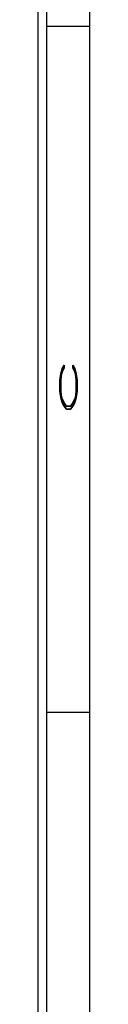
# Model space of a CAD drawing. Header units: inches. Extents: x -14.1 to 21.9, y -36.2 to -13.1.
# Tile 54 of 74: x 20.9 to 21.2, y -30.3 to -24.6. Entities that reach past the tile are written whole.
import ezdxf

# ---------------------------------------------------------------- set-up
doc = ezdxf.new("R2010")
doc.units = ezdxf.units.IN
doc.header["$LTSCALE"] = 0.5
doc.header["$MEASUREMENT"] = 0
doc.layers.add('SID-M-D', color=42, linetype='Continuous')
doc.layers.add('SID-M-S', color=105, linetype='Continuous')
doc.styles.add('R', font='ROMAND.SHX')

# ---------------------------------------------------------------- blocks, each defined once
blk = doc.blocks.new('*U27')
at = {"layer": 'SID-M-S'}
for p, q in [((0.2499999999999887, 6.661338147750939e-16), (0.2499999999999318, 21.99999999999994)), ((0.3, 6.661338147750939e-16), (0.299999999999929, 21.99999999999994)), ((0.55, 6.661338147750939e-16), (0.549999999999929, 21.99999999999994)), ((0.2999999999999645, 10.99999999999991), (0.5499999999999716, 10.99999999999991)), ((0.2999999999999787, 6.999999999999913), (0.5499999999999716, 6.999999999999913))]:
    blk.add_line(p, q, dxfattribs=at)
at = {"layer": 'SID-M-D', "style": 'R', "width": 4}
blk.add_text('C', height=0.09999999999, rotation=90, dxfattribs=at).set_placement((0.4762159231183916, 8.715113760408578))

msp = doc.modelspace()

# ---------------------------------------------------------------- block references
at = {"layer": 'SID-M-D'}
msp.add_blockref('*U27', (20.65495151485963, -35.63027609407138), dxfattribs=at)

doc.saveas('drawing.dxf')
